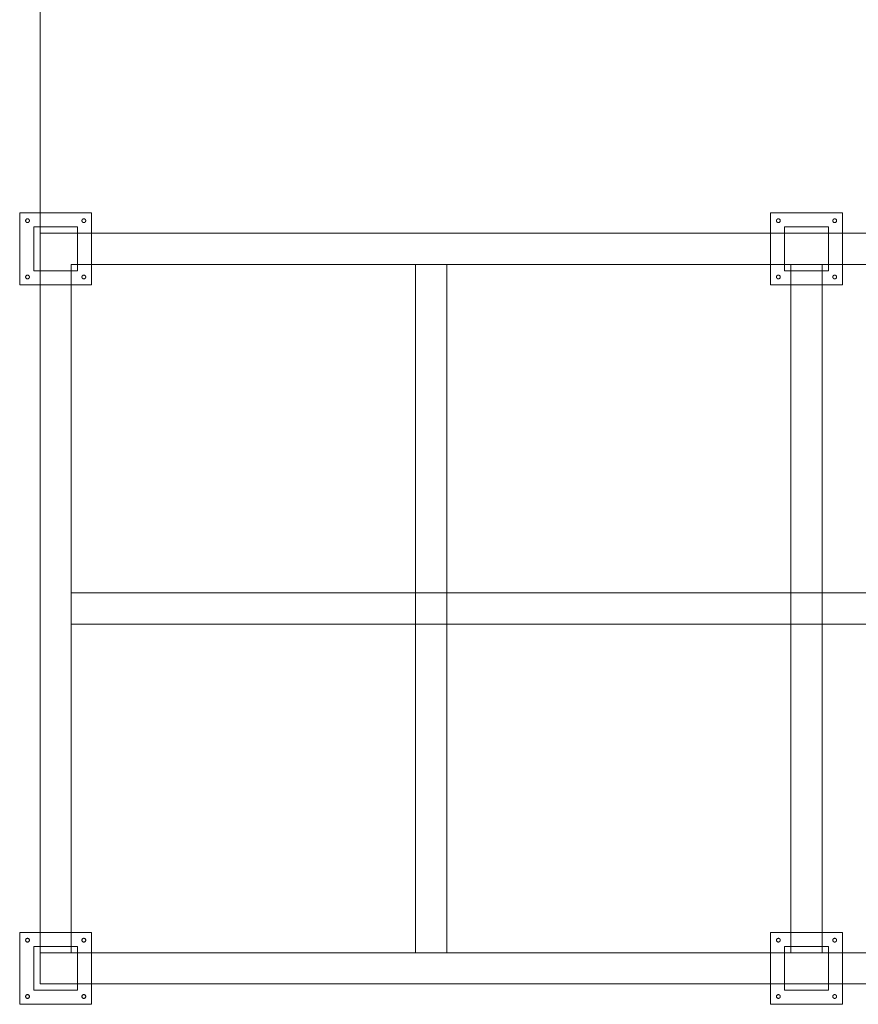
# Model space of a CAD drawing. Extents: x -620 to 300, y 62 to 1112.
# Tile 20 of 95: x -397 to -343, y 263 to 326. Entities that reach past the tile are written whole.
import ezdxf
from ezdxf.lldxf.tags import DXFTag

# ---------------------------------------------------------------- set-up
doc = ezdxf.new("R2010")
doc.units = 0
doc.layers.get('0').update_dxf_attribs({"lineweight": 13})
doc.layers.add('60- 61 allgemeine Ausstattung- 4 Terrassen', color=7, linetype='Continuous', lineweight=9)
doc.layers.add('Keine-1', color=7, linetype='Continuous', lineweight=15)
tags = doc.linetypes.add('grob-A06G9S5M8I', pattern=[14, 3, -8, 3]).pattern_tags.tags
tags[8:9] = [DXFTag(74, 4), DXFTag(75, 0), DXFTag(340, '0'), DXFTag(46, 0.0), DXFTag(50, 0.0), DXFTag(44, 0.0), DXFTag(45, 0.0)]
tags[6:7] = [DXFTag(74, 4), DXFTag(75, 0), DXFTag(340, '0'), DXFTag(46, 0.0), DXFTag(50, 0.0), DXFTag(44, 0.0), DXFTag(45, 0.0)]
tags[4:5] = [DXFTag(74, 4), DXFTag(75, 0), DXFTag(340, '0'), DXFTag(46, 0.0), DXFTag(50, 0.0), DXFTag(44, 0.0), DXFTag(45, 0.0)]

# ---------------------------------------------------------------- blocks, each defined once
blk = doc.blocks.new('Referenz-A06G9S5P8I')
at = {"layer": '60- 61 allgemeine Ausstattung- 4 Terrassen', "color": 0, "lineweight": -2}
for p, q in [((-395.61, 263.874), (-395.61, 372.534)), ((-396.01, 309.474), (-396.01, 312.274)), ((-396.01, 312.274), (-393.21, 312.274)), ((-393.21, 312.274), (-393.21, 309.474)), ((-348.01, 312.274), (-345.21, 312.274)), ((-348.01, 309.474), (-348.01, 312.274)), ((-345.21, 312.274), (-345.21, 309.474)), ((-393.21, 309.474), (-396.01, 309.474)), ((-345.21, 309.474), (-348.01, 309.474)), ((-396.01, 263.474), (-396.01, 266.274)), ((-396.01, 266.274), (-393.21, 266.274)), ((-393.21, 266.274), (-393.21, 263.474)), ((-348.01, 266.274), (-345.21, 266.274)), ((-348.01, 263.474), (-348.01, 266.274)), ((-345.21, 266.274), (-345.21, 263.474)), ((-275.61, 263.874), (-395.61, 263.874)), ((-393.21, 263.474), (-396.01, 263.474)), ((-345.21, 263.474), (-348.01, 263.474))]:
    blk.add_line(p, q, dxfattribs=at)
at = {"layer": '60- 61 allgemeine Ausstattung- 4 Terrassen', "color": 0, "linetype": 'grob-A06G9S5M8I', "lineweight": -2, "ltscale": 0.13}
for p, q in [((-395.61, 311.874), (-299.61, 311.874)), ((-395.61, 311.874), (-395.61, 263.874)), ((-393.61, 309.874), (-393.61, 265.874)), ((-299.61, 309.874), (-393.61, 309.874)), ((-371.61, 309.874), (-371.61, 265.874)), ((-369.61, 309.874), (-369.61, 265.874)), ((-347.61, 309.874), (-347.61, 265.874)), ((-345.61, 309.874), (-345.61, 265.874)), ((-393.61, 288.874), (-299.61, 288.874)), ((-299.61, 286.874), (-393.61, 286.874)), ((-395.61, 265.874), (-297.61, 265.874)), ((-297.61, 263.874), (-395.61, 263.874))]:
    blk.add_line(p, q, dxfattribs=at)
at = {"layer": 'Keine-1', "color": 0, "linetype": 'grob-A06G9S5M8I', "lineweight": -2, "ltscale": 0.13}
for p, q in [((-396.91, 308.574), (-396.91, 313.174)), ((-396.91, 313.174), (-392.31, 313.174)), ((-392.31, 313.174), (-392.31, 308.574)), ((-348.91, 308.574), (-348.91, 313.174)), ((-348.91, 313.174), (-344.31, 313.174)), ((-344.31, 313.174), (-344.31, 308.574)), ((-396.53, 312.674), (-396.529, 312.686)), ((-396.529, 312.662), (-396.53, 312.674)), ((-396.529, 312.686), (-396.527, 312.698)), ((-396.527, 312.651), (-396.529, 312.662)), ((-396.527, 312.698), (-396.524, 312.709)), ((-396.524, 312.639), (-396.527, 312.651)), ((-396.524, 312.709), (-396.52, 312.72)), ((-396.52, 312.628), (-396.524, 312.639)), ((-396.52, 312.72), (-396.515, 312.731)), ((-396.515, 312.618), (-396.52, 312.628)), ((-396.515, 312.731), (-396.509, 312.741)), ((-396.509, 312.607), (-396.515, 312.618)), ((-396.509, 312.741), (-396.502, 312.75)), ((-396.502, 312.598), (-396.509, 312.607)), ((-396.502, 312.75), (-396.494, 312.759)), ((-396.494, 312.589), (-396.502, 312.598)), ((-396.494, 312.759), (-396.486, 312.767)), ((-396.486, 312.581), (-396.494, 312.589)), ((-396.486, 312.767), (-396.476, 312.774)), ((-396.476, 312.574), (-396.486, 312.581)), ((-396.476, 312.774), (-396.466, 312.78)), ((-396.466, 312.568), (-396.476, 312.574)), ((-396.466, 312.78), (-396.455, 312.785)), ((-396.455, 312.563), (-396.466, 312.568)), ((-396.455, 312.785), (-396.444, 312.789)), ((-396.444, 312.559), (-396.455, 312.563)), ((-396.444, 312.789), (-396.433, 312.792)), ((-396.433, 312.556), (-396.444, 312.559)), ((-396.433, 312.792), (-396.421, 312.794)), ((-396.421, 312.555), (-396.433, 312.556)), ((-396.421, 312.794), (-396.41, 312.794)), ((-396.41, 312.554), (-396.421, 312.555)), ((-396.41, 312.794), (-396.398, 312.794)), ((-396.398, 312.555), (-396.41, 312.554)), ((-396.398, 312.794), (-396.386, 312.792)), ((-396.386, 312.556), (-396.398, 312.555)), ((-396.386, 312.792), (-396.375, 312.789)), ((-396.375, 312.559), (-396.386, 312.556)), ((-396.375, 312.789), (-396.364, 312.785)), ((-396.364, 312.563), (-396.375, 312.559)), ((-396.364, 312.785), (-396.353, 312.78)), ((-396.353, 312.568), (-396.364, 312.563)), ((-396.353, 312.78), (-396.343, 312.774)), ((-396.343, 312.574), (-396.353, 312.568)), ((-396.343, 312.774), (-396.333, 312.767)), ((-396.333, 312.581), (-396.343, 312.574)), ((-396.333, 312.767), (-396.325, 312.759)), ((-396.325, 312.589), (-396.333, 312.581)), ((-396.325, 312.759), (-396.317, 312.75)), ((-396.317, 312.598), (-396.325, 312.589)), ((-396.317, 312.75), (-396.31, 312.741)), ((-396.31, 312.607), (-396.317, 312.598)), ((-396.31, 312.741), (-396.304, 312.731)), ((-396.304, 312.618), (-396.31, 312.607)), ((-396.304, 312.731), (-396.299, 312.72)), ((-396.299, 312.628), (-396.304, 312.618)), ((-396.299, 312.72), (-396.295, 312.709)), ((-396.295, 312.639), (-396.299, 312.628)), ((-396.295, 312.709), (-396.292, 312.698)), ((-396.292, 312.651), (-396.295, 312.639)), ((-396.292, 312.698), (-396.29, 312.686)), ((-396.29, 312.662), (-396.292, 312.651)), ((-396.29, 312.686), (-396.29, 312.674)), ((-396.29, 312.674), (-396.29, 312.662)), ((-392.93, 312.674), (-392.929, 312.686)), ((-392.929, 312.662), (-392.93, 312.674)), ((-392.929, 312.686), (-392.927, 312.698)), ((-392.927, 312.651), (-392.929, 312.662)), ((-392.927, 312.698), (-392.924, 312.709)), ((-392.924, 312.639), (-392.927, 312.651)), ((-392.924, 312.709), (-392.92, 312.72)), ((-392.92, 312.628), (-392.924, 312.639)), ((-392.92, 312.72), (-392.915, 312.731)), ((-392.915, 312.618), (-392.92, 312.628)), ((-392.915, 312.731), (-392.909, 312.741)), ((-392.909, 312.607), (-392.915, 312.618)), ((-392.909, 312.741), (-392.902, 312.75)), ((-392.902, 312.598), (-392.909, 312.607)), ((-392.902, 312.75), (-392.894, 312.759)), ((-392.894, 312.589), (-392.902, 312.598)), ((-392.894, 312.759), (-392.886, 312.767)), ((-392.886, 312.581), (-392.894, 312.589)), ((-392.886, 312.767), (-392.876, 312.774)), ((-392.876, 312.574), (-392.886, 312.581)), ((-392.876, 312.774), (-392.866, 312.78)), ((-392.866, 312.568), (-392.876, 312.574)), ((-392.866, 312.78), (-392.855, 312.785)), ((-392.855, 312.563), (-392.866, 312.568)), ((-392.855, 312.785), (-392.844, 312.789)), ((-392.844, 312.559), (-392.855, 312.563)), ((-392.844, 312.789), (-392.833, 312.792)), ((-392.833, 312.556), (-392.844, 312.559)), ((-392.833, 312.792), (-392.821, 312.794)), ((-392.821, 312.555), (-392.833, 312.556)), ((-392.821, 312.794), (-392.81, 312.794)), ((-392.81, 312.554), (-392.821, 312.555)), ((-392.81, 312.794), (-392.798, 312.794)), ((-392.798, 312.555), (-392.81, 312.554)), ((-392.798, 312.794), (-392.786, 312.792)), ((-392.786, 312.556), (-392.798, 312.555)), ((-392.786, 312.792), (-392.775, 312.789)), ((-392.775, 312.559), (-392.786, 312.556)), ((-392.775, 312.789), (-392.764, 312.785)), ((-392.764, 312.563), (-392.775, 312.559)), ((-392.764, 312.785), (-392.753, 312.78)), ((-392.753, 312.568), (-392.764, 312.563)), ((-392.753, 312.78), (-392.743, 312.774)), ((-392.743, 312.574), (-392.753, 312.568)), ((-392.743, 312.774), (-392.733, 312.767)), ((-392.733, 312.581), (-392.743, 312.574)), ((-392.733, 312.767), (-392.725, 312.759)), ((-392.725, 312.589), (-392.733, 312.581)), ((-392.725, 312.759), (-392.717, 312.75)), ((-392.717, 312.598), (-392.725, 312.589)), ((-392.717, 312.75), (-392.71, 312.741)), ((-392.71, 312.607), (-392.717, 312.598)), ((-392.71, 312.741), (-392.704, 312.731)), ((-392.704, 312.618), (-392.71, 312.607)), ((-392.704, 312.731), (-392.699, 312.72)), ((-392.699, 312.628), (-392.704, 312.618)), ((-392.699, 312.72), (-392.695, 312.709)), ((-392.695, 312.639), (-392.699, 312.628)), ((-392.695, 312.709), (-392.692, 312.698)), ((-392.692, 312.651), (-392.695, 312.639)), ((-392.692, 312.698), (-392.69, 312.686)), ((-392.69, 312.662), (-392.692, 312.651)), ((-392.69, 312.686), (-392.69, 312.674)), ((-392.69, 312.674), (-392.69, 312.662)), ((-348.53, 312.674), (-348.529, 312.686)), ((-348.529, 312.662), (-348.53, 312.674)), ((-348.529, 312.686), (-348.527, 312.698)), ((-348.527, 312.651), (-348.529, 312.662)), ((-348.527, 312.698), (-348.524, 312.709)), ((-348.524, 312.639), (-348.527, 312.651)), ((-348.524, 312.709), (-348.52, 312.72)), ((-348.52, 312.628), (-348.524, 312.639)), ((-348.52, 312.72), (-348.515, 312.731)), ((-348.515, 312.618), (-348.52, 312.628)), ((-348.515, 312.731), (-348.509, 312.741)), ((-348.509, 312.607), (-348.515, 312.618)), ((-348.509, 312.741), (-348.502, 312.75)), ((-348.502, 312.598), (-348.509, 312.607)), ((-348.502, 312.75), (-348.494, 312.759)), ((-348.494, 312.589), (-348.502, 312.598)), ((-348.494, 312.759), (-348.486, 312.767)), ((-348.486, 312.581), (-348.494, 312.589)), ((-348.486, 312.767), (-348.476, 312.774)), ((-348.476, 312.574), (-348.486, 312.581)), ((-348.476, 312.774), (-348.466, 312.78)), ((-348.466, 312.568), (-348.476, 312.574)), ((-348.466, 312.78), (-348.455, 312.785)), ((-348.455, 312.563), (-348.466, 312.568)), ((-348.455, 312.785), (-348.444, 312.789)), ((-348.444, 312.559), (-348.455, 312.563)), ((-348.444, 312.789), (-348.433, 312.792)), ((-348.433, 312.556), (-348.444, 312.559)), ((-348.433, 312.792), (-348.421, 312.794)), ((-348.421, 312.555), (-348.433, 312.556)), ((-348.421, 312.794), (-348.41, 312.794)), ((-348.41, 312.554), (-348.421, 312.555)), ((-348.41, 312.794), (-348.398, 312.794)), ((-348.398, 312.555), (-348.41, 312.554)), ((-348.398, 312.794), (-348.386, 312.792)), ((-348.386, 312.556), (-348.398, 312.555)), ((-348.386, 312.792), (-348.375, 312.789)), ((-348.375, 312.559), (-348.386, 312.556)), ((-348.375, 312.789), (-348.364, 312.785)), ((-348.364, 312.563), (-348.375, 312.559)), ((-348.364, 312.785), (-348.353, 312.78)), ((-348.353, 312.568), (-348.364, 312.563)), ((-348.353, 312.78), (-348.343, 312.774)), ((-348.343, 312.574), (-348.353, 312.568)), ((-348.343, 312.774), (-348.333, 312.767)), ((-348.333, 312.581), (-348.343, 312.574)), ((-348.333, 312.767), (-348.325, 312.759)), ((-348.325, 312.589), (-348.333, 312.581)), ((-348.325, 312.759), (-348.317, 312.75)), ((-348.317, 312.598), (-348.325, 312.589)), ((-348.317, 312.75), (-348.31, 312.741)), ((-348.31, 312.607), (-348.317, 312.598)), ((-348.31, 312.741), (-348.304, 312.731)), ((-348.304, 312.618), (-348.31, 312.607)), ((-348.304, 312.731), (-348.299, 312.72)), ((-348.299, 312.628), (-348.304, 312.618)), ((-348.299, 312.72), (-348.295, 312.709)), ((-348.295, 312.639), (-348.299, 312.628)), ((-348.295, 312.709), (-348.292, 312.698)), ((-348.292, 312.651), (-348.295, 312.639)), ((-348.292, 312.698), (-348.29, 312.686)), ((-348.29, 312.662), (-348.292, 312.651)), ((-348.29, 312.686), (-348.29, 312.674)), ((-348.29, 312.674), (-348.29, 312.662)), ((-344.93, 312.674), (-344.929, 312.686)), ((-344.929, 312.662), (-344.93, 312.674)), ((-344.929, 312.686), (-344.927, 312.698)), ((-344.927, 312.651), (-344.929, 312.662)), ((-344.927, 312.698), (-344.924, 312.709)), ((-344.924, 312.639), (-344.927, 312.651)), ((-344.924, 312.709), (-344.92, 312.72)), ((-344.92, 312.628), (-344.924, 312.639)), ((-344.92, 312.72), (-344.915, 312.731)), ((-344.915, 312.618), (-344.92, 312.628)), ((-344.915, 312.731), (-344.909, 312.741)), ((-344.909, 312.607), (-344.915, 312.618)), ((-344.909, 312.741), (-344.902, 312.75)), ((-344.902, 312.598), (-344.909, 312.607)), ((-344.902, 312.75), (-344.894, 312.759)), ((-344.894, 312.589), (-344.902, 312.598)), ((-344.894, 312.759), (-344.886, 312.767)), ((-344.886, 312.581), (-344.894, 312.589)), ((-344.886, 312.767), (-344.876, 312.774)), ((-344.876, 312.574), (-344.886, 312.581)), ((-344.876, 312.774), (-344.866, 312.78)), ((-344.866, 312.568), (-344.876, 312.574)), ((-344.866, 312.78), (-344.855, 312.785)), ((-344.855, 312.563), (-344.866, 312.568)), ((-344.855, 312.785), (-344.844, 312.789)), ((-344.844, 312.559), (-344.855, 312.563)), ((-344.844, 312.789), (-344.833, 312.792)), ((-344.833, 312.556), (-344.844, 312.559)), ((-344.833, 312.792), (-344.821, 312.794)), ((-344.821, 312.555), (-344.833, 312.556)), ((-344.821, 312.794), (-344.81, 312.794)), ((-344.81, 312.554), (-344.821, 312.555)), ((-344.81, 312.794), (-344.798, 312.794)), ((-344.798, 312.555), (-344.81, 312.554)), ((-344.798, 312.794), (-344.786, 312.792)), ((-344.786, 312.556), (-344.798, 312.555)), ((-344.786, 312.792), (-344.775, 312.789)), ((-344.775, 312.559), (-344.786, 312.556)), ((-344.775, 312.789), (-344.764, 312.785)), ((-344.764, 312.563), (-344.775, 312.559)), ((-344.764, 312.785), (-344.753, 312.78)), ((-344.753, 312.568), (-344.764, 312.563)), ((-344.753, 312.78), (-344.743, 312.774)), ((-344.743, 312.574), (-344.753, 312.568)), ((-344.743, 312.774), (-344.733, 312.767)), ((-344.733, 312.581), (-344.743, 312.574)), ((-344.733, 312.767), (-344.725, 312.759)), ((-344.725, 312.589), (-344.733, 312.581)), ((-344.725, 312.759), (-344.717, 312.75)), ((-344.717, 312.598), (-344.725, 312.589)), ((-344.717, 312.75), (-344.71, 312.741)), ((-344.71, 312.607), (-344.717, 312.598)), ((-344.71, 312.741), (-344.704, 312.731)), ((-344.704, 312.618), (-344.71, 312.607)), ((-344.704, 312.731), (-344.699, 312.72)), ((-344.699, 312.628), (-344.704, 312.618)), ((-344.699, 312.72), (-344.695, 312.709)), ((-344.695, 312.639), (-344.699, 312.628)), ((-344.695, 312.709), (-344.692, 312.698)), ((-344.692, 312.651), (-344.695, 312.639)), ((-344.692, 312.698), (-344.69, 312.686)), ((-344.69, 312.662), (-344.692, 312.651)), ((-344.69, 312.686), (-344.69, 312.674)), ((-344.69, 312.674), (-344.69, 312.662)), ((-396.53, 309.074), (-396.529, 309.086)), ((-396.529, 309.086), (-396.527, 309.098)), ((-396.527, 309.098), (-396.524, 309.109)), ((-396.524, 309.109), (-396.52, 309.12)), ((-396.52, 309.12), (-396.515, 309.131)), ((-396.515, 309.131), (-396.509, 309.141)), ((-396.509, 309.141), (-396.502, 309.15)), ((-396.502, 309.15), (-396.494, 309.159)), ((-396.494, 309.159), (-396.486, 309.167)), ((-396.486, 309.167), (-396.476, 309.174)), ((-396.476, 309.174), (-396.466, 309.18)), ((-396.466, 309.18), (-396.455, 309.185)), ((-396.455, 309.185), (-396.444, 309.189)), ((-396.444, 309.189), (-396.433, 309.192)), ((-396.433, 309.192), (-396.421, 309.194)), ((-396.421, 309.194), (-396.41, 309.194)), ((-396.41, 309.194), (-396.398, 309.194)), ((-396.398, 309.194), (-396.386, 309.192)), ((-396.386, 309.192), (-396.375, 309.189)), ((-396.375, 309.189), (-396.364, 309.185)), ((-396.364, 309.185), (-396.353, 309.18)), ((-396.353, 309.18), (-396.343, 309.174)), ((-396.343, 309.174), (-396.333, 309.167)), ((-396.333, 309.167), (-396.325, 309.159)), ((-396.325, 309.159), (-396.317, 309.15)), ((-396.317, 309.15), (-396.31, 309.141)), ((-396.31, 309.141), (-396.304, 309.131)), ((-396.304, 309.131), (-396.299, 309.12)), ((-396.299, 309.12), (-396.295, 309.109)), ((-396.295, 309.109), (-396.292, 309.098)), ((-396.292, 309.098), (-396.29, 309.086)), ((-396.29, 309.086), (-396.29, 309.074)), ((-392.93, 309.074), (-392.929, 309.086)), ((-392.929, 309.086), (-392.927, 309.098)), ((-392.927, 309.098), (-392.924, 309.109)), ((-392.924, 309.109), (-392.92, 309.12)), ((-392.92, 309.12), (-392.915, 309.131)), ((-392.915, 309.131), (-392.909, 309.141)), ((-392.909, 309.141), (-392.902, 309.15)), ((-392.902, 309.15), (-392.894, 309.159)), ((-392.894, 309.159), (-392.886, 309.167)), ((-392.886, 309.167), (-392.876, 309.174)), ((-392.876, 309.174), (-392.866, 309.18)), ((-392.866, 309.18), (-392.855, 309.185)), ((-392.855, 309.185), (-392.844, 309.189)), ((-392.844, 309.189), (-392.833, 309.192)), ((-392.833, 309.192), (-392.821, 309.194)), ((-392.821, 309.194), (-392.81, 309.194)), ((-392.81, 309.194), (-392.798, 309.194)), ((-392.798, 309.194), (-392.786, 309.192)), ((-392.786, 309.192), (-392.775, 309.189)), ((-392.775, 309.189), (-392.764, 309.185)), ((-392.764, 309.185), (-392.753, 309.18)), ((-392.753, 309.18), (-392.743, 309.174)), ((-392.743, 309.174), (-392.733, 309.167)), ((-392.733, 309.167), (-392.725, 309.159)), ((-392.725, 309.159), (-392.717, 309.15)), ((-392.717, 309.15), (-392.71, 309.141)), ((-392.71, 309.141), (-392.704, 309.131)), ((-392.704, 309.131), (-392.699, 309.12)), ((-392.699, 309.12), (-392.695, 309.109)), ((-392.695, 309.109), (-392.692, 309.098)), ((-392.692, 309.098), (-392.69, 309.086)), ((-392.69, 309.086), (-392.69, 309.074)), ((-348.53, 309.074), (-348.529, 309.086)), ((-348.529, 309.086), (-348.527, 309.098)), ((-348.527, 309.098), (-348.524, 309.109)), ((-348.524, 309.109), (-348.52, 309.12)), ((-348.52, 309.12), (-348.515, 309.131)), ((-348.515, 309.131), (-348.509, 309.141)), ((-348.509, 309.141), (-348.502, 309.15)), ((-348.502, 309.15), (-348.494, 309.159)), ((-348.494, 309.159), (-348.486, 309.167)), ((-348.486, 309.167), (-348.476, 309.174)), ((-348.476, 309.174), (-348.466, 309.18)), ((-348.466, 309.18), (-348.455, 309.185)), ((-348.455, 309.185), (-348.444, 309.189)), ((-348.444, 309.189), (-348.433, 309.192)), ((-348.433, 309.192), (-348.421, 309.194)), ((-348.421, 309.194), (-348.41, 309.194)), ((-348.41, 309.194), (-348.398, 309.194)), ((-348.398, 309.194), (-348.386, 309.192)), ((-348.386, 309.192), (-348.375, 309.189)), ((-348.375, 309.189), (-348.364, 309.185)), ((-348.364, 309.185), (-348.353, 309.18)), ((-348.353, 309.18), (-348.343, 309.174)), ((-348.343, 309.174), (-348.333, 309.167)), ((-348.333, 309.167), (-348.325, 309.159)), ((-348.325, 309.159), (-348.317, 309.15)), ((-348.317, 309.15), (-348.31, 309.141)), ((-348.31, 309.141), (-348.304, 309.131)), ((-348.304, 309.131), (-348.299, 309.12)), ((-348.299, 309.12), (-348.295, 309.109)), ((-348.295, 309.109), (-348.292, 309.098)), ((-348.292, 309.098), (-348.29, 309.086)), ((-348.29, 309.086), (-348.29, 309.074)), ((-344.93, 309.074), (-344.929, 309.086)), ((-344.929, 309.086), (-344.927, 309.098)), ((-344.927, 309.098), (-344.924, 309.109)), ((-344.924, 309.109), (-344.92, 309.12)), ((-344.92, 309.12), (-344.915, 309.131)), ((-344.915, 309.131), (-344.909, 309.141)), ((-344.909, 309.141), (-344.902, 309.15)), ((-344.902, 309.15), (-344.894, 309.159)), ((-344.894, 309.159), (-344.886, 309.167)), ((-344.886, 309.167), (-344.876, 309.174)), ((-344.876, 309.174), (-344.866, 309.18)), ((-344.866, 309.18), (-344.855, 309.185)), ((-344.855, 309.185), (-344.844, 309.189)), ((-344.844, 309.189), (-344.833, 309.192)), ((-344.833, 309.192), (-344.821, 309.194)), ((-344.821, 309.194), (-344.81, 309.194)), ((-344.81, 309.194), (-344.798, 309.194)), ((-344.798, 309.194), (-344.786, 309.192)), ((-344.786, 309.192), (-344.775, 309.189)), ((-344.775, 309.189), (-344.764, 309.185)), ((-344.764, 309.185), (-344.753, 309.18)), ((-344.753, 309.18), (-344.743, 309.174)), ((-344.743, 309.174), (-344.733, 309.167)), ((-344.733, 309.167), (-344.725, 309.159)), ((-344.725, 309.159), (-344.717, 309.15)), ((-344.717, 309.15), (-344.71, 309.141)), ((-344.71, 309.141), (-344.704, 309.131)), ((-344.704, 309.131), (-344.699, 309.12)), ((-344.699, 309.12), (-344.695, 309.109)), ((-344.695, 309.109), (-344.692, 309.098)), ((-344.692, 309.098), (-344.69, 309.086)), ((-344.69, 309.086), (-344.69, 309.074)), ((-392.31, 308.574), (-396.91, 308.574)), ((-396.529, 309.062), (-396.53, 309.074)), ((-396.527, 309.051), (-396.529, 309.062)), ((-396.524, 309.039), (-396.527, 309.051)), ((-396.52, 309.028), (-396.524, 309.039)), ((-396.515, 309.018), (-396.52, 309.028)), ((-396.509, 309.007), (-396.515, 309.018)), ((-396.502, 308.998), (-396.509, 309.007)), ((-396.494, 308.989), (-396.502, 308.998)), ((-396.486, 308.981), (-396.494, 308.989)), ((-396.476, 308.974), (-396.486, 308.981)), ((-396.466, 308.968), (-396.476, 308.974)), ((-396.455, 308.963), (-396.466, 308.968)), ((-396.444, 308.959), (-396.455, 308.963)), ((-396.433, 308.956), (-396.444, 308.959)), ((-396.421, 308.955), (-396.433, 308.956)), ((-396.41, 308.954), (-396.421, 308.955)), ((-396.398, 308.955), (-396.41, 308.954)), ((-396.386, 308.956), (-396.398, 308.955)), ((-396.375, 308.959), (-396.386, 308.956)), ((-396.364, 308.963), (-396.375, 308.959)), ((-396.353, 308.968), (-396.364, 308.963)), ((-396.343, 308.974), (-396.353, 308.968)), ((-396.333, 308.981), (-396.343, 308.974)), ((-396.325, 308.989), (-396.333, 308.981)), ((-396.317, 308.998), (-396.325, 308.989)), ((-396.31, 309.007), (-396.317, 308.998)), ((-396.304, 309.018), (-396.31, 309.007)), ((-396.299, 309.028), (-396.304, 309.018)), ((-396.295, 309.039), (-396.299, 309.028)), ((-396.292, 309.051), (-396.295, 309.039)), ((-396.29, 309.062), (-396.292, 309.051)), ((-396.29, 309.074), (-396.29, 309.062)), ((-392.929, 309.062), (-392.93, 309.074)), ((-392.927, 309.051), (-392.929, 309.062)), ((-392.924, 309.039), (-392.927, 309.051)), ((-392.92, 309.028), (-392.924, 309.039)), ((-392.915, 309.018), (-392.92, 309.028)), ((-392.909, 309.007), (-392.915, 309.018)), ((-392.902, 308.998), (-392.909, 309.007)), ((-392.894, 308.989), (-392.902, 308.998)), ((-392.886, 308.981), (-392.894, 308.989)), ((-392.876, 308.974), (-392.886, 308.981)), ((-392.866, 308.968), (-392.876, 308.974)), ((-392.855, 308.963), (-392.866, 308.968)), ((-392.844, 308.959), (-392.855, 308.963)), ((-392.833, 308.956), (-392.844, 308.959)), ((-392.821, 308.955), (-392.833, 308.956)), ((-392.81, 308.954), (-392.821, 308.955)), ((-392.798, 308.955), (-392.81, 308.954)), ((-392.786, 308.956), (-392.798, 308.955)), ((-392.775, 308.959), (-392.786, 308.956)), ((-392.764, 308.963), (-392.775, 308.959)), ((-392.753, 308.968), (-392.764, 308.963)), ((-392.743, 308.974), (-392.753, 308.968)), ((-392.733, 308.981), (-392.743, 308.974)), ((-392.725, 308.989), (-392.733, 308.981)), ((-392.717, 308.998), (-392.725, 308.989)), ((-392.71, 309.007), (-392.717, 308.998)), ((-392.704, 309.018), (-392.71, 309.007)), ((-392.699, 309.028), (-392.704, 309.018)), ((-392.695, 309.039), (-392.699, 309.028)), ((-392.692, 309.051), (-392.695, 309.039)), ((-392.69, 309.062), (-392.692, 309.051)), ((-392.69, 309.074), (-392.69, 309.062)), ((-344.31, 308.574), (-348.91, 308.574)), ((-348.529, 309.062), (-348.53, 309.074)), ((-348.527, 309.051), (-348.529, 309.062)), ((-348.524, 309.039), (-348.527, 309.051)), ((-348.52, 309.028), (-348.524, 309.039)), ((-348.515, 309.018), (-348.52, 309.028)), ((-348.509, 309.007), (-348.515, 309.018)), ((-348.502, 308.998), (-348.509, 309.007)), ((-348.494, 308.989), (-348.502, 308.998)), ((-348.486, 308.981), (-348.494, 308.989)), ((-348.476, 308.974), (-348.486, 308.981)), ((-348.466, 308.968), (-348.476, 308.974)), ((-348.455, 308.963), (-348.466, 308.968)), ((-348.444, 308.959), (-348.455, 308.963)), ((-348.433, 308.956), (-348.444, 308.959)), ((-348.421, 308.955), (-348.433, 308.956)), ((-348.41, 308.954), (-348.421, 308.955)), ((-348.398, 308.955), (-348.41, 308.954)), ((-348.386, 308.956), (-348.398, 308.955)), ((-348.375, 308.959), (-348.386, 308.956)), ((-348.364, 308.963), (-348.375, 308.959)), ((-348.353, 308.968), (-348.364, 308.963)), ((-348.343, 308.974), (-348.353, 308.968)), ((-348.333, 308.981), (-348.343, 308.974)), ((-348.325, 308.989), (-348.333, 308.981)), ((-348.317, 308.998), (-348.325, 308.989)), ((-348.31, 309.007), (-348.317, 308.998)), ((-348.304, 309.018), (-348.31, 309.007)), ((-348.299, 309.028), (-348.304, 309.018)), ((-348.295, 309.039), (-348.299, 309.028)), ((-348.292, 309.051), (-348.295, 309.039)), ((-348.29, 309.062), (-348.292, 309.051)), ((-348.29, 309.074), (-348.29, 309.062)), ((-344.929, 309.062), (-344.93, 309.074)), ((-344.927, 309.051), (-344.929, 309.062)), ((-344.924, 309.039), (-344.927, 309.051)), ((-344.92, 309.028), (-344.924, 309.039)), ((-344.915, 309.018), (-344.92, 309.028)), ((-344.909, 309.007), (-344.915, 309.018)), ((-344.902, 308.998), (-344.909, 309.007)), ((-344.894, 308.989), (-344.902, 308.998)), ((-344.886, 308.981), (-344.894, 308.989)), ((-344.876, 308.974), (-344.886, 308.981)), ((-344.866, 308.968), (-344.876, 308.974)), ((-344.855, 308.963), (-344.866, 308.968)), ((-344.844, 308.959), (-344.855, 308.963)), ((-344.833, 308.956), (-344.844, 308.959)), ((-344.821, 308.955), (-344.833, 308.956)), ((-344.81, 308.954), (-344.821, 308.955)), ((-344.798, 308.955), (-344.81, 308.954)), ((-344.786, 308.956), (-344.798, 308.955)), ((-344.775, 308.959), (-344.786, 308.956)), ((-344.764, 308.963), (-344.775, 308.959)), ((-344.753, 308.968), (-344.764, 308.963)), ((-344.743, 308.974), (-344.753, 308.968)), ((-344.733, 308.981), (-344.743, 308.974)), ((-344.725, 308.989), (-344.733, 308.981)), ((-344.717, 308.998), (-344.725, 308.989)), ((-344.71, 309.007), (-344.717, 308.998)), ((-344.704, 309.018), (-344.71, 309.007)), ((-344.699, 309.028), (-344.704, 309.018)), ((-344.695, 309.039), (-344.699, 309.028)), ((-344.692, 309.051), (-344.695, 309.039)), ((-344.69, 309.062), (-344.692, 309.051)), ((-344.69, 309.074), (-344.69, 309.062)), ((-396.91, 267.174), (-392.31, 267.174)), ((-396.91, 262.574), (-396.91, 267.174)), ((-392.31, 267.174), (-392.31, 262.574)), ((-348.91, 267.174), (-344.31, 267.174)), ((-348.91, 262.574), (-348.91, 267.174)), ((-344.31, 267.174), (-344.31, 262.574)), ((-396.53, 266.674), (-396.529, 266.686)), ((-396.529, 266.662), (-396.53, 266.674)), ((-396.529, 266.686), (-396.527, 266.698)), ((-396.527, 266.651), (-396.529, 266.662)), ((-396.527, 266.698), (-396.524, 266.709)), ((-396.524, 266.639), (-396.527, 266.651)), ((-396.524, 266.709), (-396.52, 266.72)), ((-396.52, 266.628), (-396.524, 266.639)), ((-396.52, 266.72), (-396.515, 266.731)), ((-396.515, 266.618), (-396.52, 266.628)), ((-396.515, 266.731), (-396.509, 266.741)), ((-396.509, 266.607), (-396.515, 266.618)), ((-396.509, 266.741), (-396.502, 266.75)), ((-396.502, 266.598), (-396.509, 266.607)), ((-396.502, 266.75), (-396.494, 266.759)), ((-396.494, 266.589), (-396.502, 266.598)), ((-396.494, 266.759), (-396.486, 266.767)), ((-396.486, 266.581), (-396.494, 266.589)), ((-396.486, 266.767), (-396.476, 266.774)), ((-396.476, 266.574), (-396.486, 266.581)), ((-396.476, 266.774), (-396.466, 266.78)), ((-396.466, 266.568), (-396.476, 266.574)), ((-396.466, 266.78), (-396.455, 266.785)), ((-396.455, 266.563), (-396.466, 266.568)), ((-396.455, 266.785), (-396.444, 266.789)), ((-396.444, 266.559), (-396.455, 266.563)), ((-396.444, 266.789), (-396.433, 266.792)), ((-396.433, 266.556), (-396.444, 266.559)), ((-396.433, 266.792), (-396.421, 266.794)), ((-396.421, 266.555), (-396.433, 266.556)), ((-396.421, 266.794), (-396.41, 266.794)), ((-396.41, 266.554), (-396.421, 266.555)), ((-396.41, 266.794), (-396.398, 266.794)), ((-396.398, 266.555), (-396.41, 266.554)), ((-396.398, 266.794), (-396.386, 266.792)), ((-396.386, 266.556), (-396.398, 266.555)), ((-396.386, 266.792), (-396.375, 266.789)), ((-396.375, 266.559), (-396.386, 266.556)), ((-396.375, 266.789), (-396.364, 266.785)), ((-396.364, 266.563), (-396.375, 266.559)), ((-396.364, 266.785), (-396.353, 266.78)), ((-396.353, 266.568), (-396.364, 266.563)), ((-396.353, 266.78), (-396.343, 266.774)), ((-396.343, 266.574), (-396.353, 266.568)), ((-396.343, 266.774), (-396.333, 266.767)), ((-396.333, 266.581), (-396.343, 266.574)), ((-396.333, 266.767), (-396.325, 266.759)), ((-396.325, 266.589), (-396.333, 266.581)), ((-396.325, 266.759), (-396.317, 266.75)), ((-396.317, 266.598), (-396.325, 266.589)), ((-396.317, 266.75), (-396.31, 266.741)), ((-396.31, 266.607), (-396.317, 266.598)), ((-396.31, 266.741), (-396.304, 266.731)), ((-396.304, 266.618), (-396.31, 266.607)), ((-396.304, 266.731), (-396.299, 266.72)), ((-396.299, 266.628), (-396.304, 266.618)), ((-396.299, 266.72), (-396.295, 266.709)), ((-396.295, 266.639), (-396.299, 266.628)), ((-396.295, 266.709), (-396.292, 266.698)), ((-396.292, 266.651), (-396.295, 266.639)), ((-396.292, 266.698), (-396.29, 266.686)), ((-396.29, 266.662), (-396.292, 266.651)), ((-396.29, 266.686), (-396.29, 266.674)), ((-396.29, 266.674), (-396.29, 266.662)), ((-392.93, 266.674), (-392.929, 266.686)), ((-392.929, 266.662), (-392.93, 266.674)), ((-392.929, 266.686), (-392.927, 266.698)), ((-392.927, 266.651), (-392.929, 266.662)), ((-392.927, 266.698), (-392.924, 266.709)), ((-392.924, 266.639), (-392.927, 266.651)), ((-392.924, 266.709), (-392.92, 266.72)), ((-392.92, 266.628), (-392.924, 266.639)), ((-392.92, 266.72), (-392.915, 266.731)), ((-392.915, 266.618), (-392.92, 266.628)), ((-392.915, 266.731), (-392.909, 266.741)), ((-392.909, 266.607), (-392.915, 266.618)), ((-392.909, 266.741), (-392.902, 266.75)), ((-392.902, 266.598), (-392.909, 266.607)), ((-392.902, 266.75), (-392.894, 266.759)), ((-392.894, 266.589), (-392.902, 266.598)), ((-392.894, 266.759), (-392.886, 266.767)), ((-392.886, 266.581), (-392.894, 266.589)), ((-392.886, 266.767), (-392.876, 266.774)), ((-392.876, 266.574), (-392.886, 266.581)), ((-392.876, 266.774), (-392.866, 266.78)), ((-392.866, 266.568), (-392.876, 266.574)), ((-392.866, 266.78), (-392.855, 266.785)), ((-392.855, 266.563), (-392.866, 266.568)), ((-392.855, 266.785), (-392.844, 266.789)), ((-392.844, 266.559), (-392.855, 266.563)), ((-392.844, 266.789), (-392.833, 266.792)), ((-392.833, 266.556), (-392.844, 266.559)), ((-392.833, 266.792), (-392.821, 266.794)), ((-392.821, 266.555), (-392.833, 266.556)), ((-392.821, 266.794), (-392.81, 266.794)), ((-392.81, 266.554), (-392.821, 266.555)), ((-392.81, 266.794), (-392.798, 266.794)), ((-392.798, 266.555), (-392.81, 266.554)), ((-392.798, 266.794), (-392.786, 266.792)), ((-392.786, 266.556), (-392.798, 266.555)), ((-392.786, 266.792), (-392.775, 266.789)), ((-392.775, 266.559), (-392.786, 266.556)), ((-392.775, 266.789), (-392.764, 266.785)), ((-392.764, 266.563), (-392.775, 266.559)), ((-392.764, 266.785), (-392.753, 266.78)), ((-392.753, 266.568), (-392.764, 266.563)), ((-392.753, 266.78), (-392.743, 266.774)), ((-392.743, 266.574), (-392.753, 266.568)), ((-392.743, 266.774), (-392.733, 266.767)), ((-392.733, 266.581), (-392.743, 266.574)), ((-392.733, 266.767), (-392.725, 266.759)), ((-392.725, 266.589), (-392.733, 266.581)), ((-392.725, 266.759), (-392.717, 266.75)), ((-392.717, 266.598), (-392.725, 266.589)), ((-392.717, 266.75), (-392.71, 266.741)), ((-392.71, 266.607), (-392.717, 266.598)), ((-392.71, 266.741), (-392.704, 266.731)), ((-392.704, 266.618), (-392.71, 266.607)), ((-392.704, 266.731), (-392.699, 266.72)), ((-392.699, 266.628), (-392.704, 266.618)), ((-392.699, 266.72), (-392.695, 266.709)), ((-392.695, 266.639), (-392.699, 266.628)), ((-392.695, 266.709), (-392.692, 266.698)), ((-392.692, 266.651), (-392.695, 266.639)), ((-392.692, 266.698), (-392.69, 266.686)), ((-392.69, 266.662), (-392.692, 266.651)), ((-392.69, 266.686), (-392.69, 266.674)), ((-392.69, 266.674), (-392.69, 266.662)), ((-348.53, 266.674), (-348.529, 266.686)), ((-348.529, 266.662), (-348.53, 266.674)), ((-348.529, 266.686), (-348.527, 266.698)), ((-348.527, 266.651), (-348.529, 266.662)), ((-348.527, 266.698), (-348.524, 266.709)), ((-348.524, 266.639), (-348.527, 266.651)), ((-348.524, 266.709), (-348.52, 266.72)), ((-348.52, 266.628), (-348.524, 266.639)), ((-348.52, 266.72), (-348.515, 266.731)), ((-348.515, 266.618), (-348.52, 266.628)), ((-348.515, 266.731), (-348.509, 266.741)), ((-348.509, 266.607), (-348.515, 266.618)), ((-348.509, 266.741), (-348.502, 266.75)), ((-348.502, 266.598), (-348.509, 266.607)), ((-348.502, 266.75), (-348.494, 266.759)), ((-348.494, 266.589), (-348.502, 266.598)), ((-348.494, 266.759), (-348.486, 266.767)), ((-348.486, 266.581), (-348.494, 266.589)), ((-348.486, 266.767), (-348.476, 266.774)), ((-348.476, 266.574), (-348.486, 266.581)), ((-348.476, 266.774), (-348.466, 266.78)), ((-348.466, 266.568), (-348.476, 266.574)), ((-348.466, 266.78), (-348.455, 266.785)), ((-348.455, 266.563), (-348.466, 266.568)), ((-348.455, 266.785), (-348.444, 266.789)), ((-348.444, 266.559), (-348.455, 266.563)), ((-348.444, 266.789), (-348.433, 266.792)), ((-348.433, 266.556), (-348.444, 266.559)), ((-348.433, 266.792), (-348.421, 266.794)), ((-348.421, 266.555), (-348.433, 266.556)), ((-348.421, 266.794), (-348.41, 266.794)), ((-348.41, 266.554), (-348.421, 266.555)), ((-348.41, 266.794), (-348.398, 266.794)), ((-348.398, 266.555), (-348.41, 266.554)), ((-348.398, 266.794), (-348.386, 266.792)), ((-348.386, 266.556), (-348.398, 266.555)), ((-348.386, 266.792), (-348.375, 266.789)), ((-348.375, 266.559), (-348.386, 266.556)), ((-348.375, 266.789), (-348.364, 266.785)), ((-348.364, 266.563), (-348.375, 266.559)), ((-348.364, 266.785), (-348.353, 266.78)), ((-348.353, 266.568), (-348.364, 266.563)), ((-348.353, 266.78), (-348.343, 266.774)), ((-348.343, 266.574), (-348.353, 266.568)), ((-348.343, 266.774), (-348.333, 266.767)), ((-348.333, 266.581), (-348.343, 266.574)), ((-348.333, 266.767), (-348.325, 266.759)), ((-348.325, 266.589), (-348.333, 266.581)), ((-348.325, 266.759), (-348.317, 266.75)), ((-348.317, 266.598), (-348.325, 266.589)), ((-348.317, 266.75), (-348.31, 266.741)), ((-348.31, 266.607), (-348.317, 266.598)), ((-348.31, 266.741), (-348.304, 266.731)), ((-348.304, 266.618), (-348.31, 266.607)), ((-348.304, 266.731), (-348.299, 266.72)), ((-348.299, 266.628), (-348.304, 266.618)), ((-348.299, 266.72), (-348.295, 266.709)), ((-348.295, 266.639), (-348.299, 266.628)), ((-348.295, 266.709), (-348.292, 266.698)), ((-348.292, 266.651), (-348.295, 266.639)), ((-348.292, 266.698), (-348.29, 266.686)), ((-348.29, 266.662), (-348.292, 266.651)), ((-348.29, 266.686), (-348.29, 266.674)), ((-348.29, 266.674), (-348.29, 266.662)), ((-344.93, 266.674), (-344.929, 266.686)), ((-344.929, 266.662), (-344.93, 266.674)), ((-344.929, 266.686), (-344.927, 266.698)), ((-344.927, 266.651), (-344.929, 266.662)), ((-344.927, 266.698), (-344.924, 266.709)), ((-344.924, 266.639), (-344.927, 266.651)), ((-344.924, 266.709), (-344.92, 266.72)), ((-344.92, 266.628), (-344.924, 266.639)), ((-344.92, 266.72), (-344.915, 266.731)), ((-344.915, 266.618), (-344.92, 266.628)), ((-344.915, 266.731), (-344.909, 266.741)), ((-344.909, 266.607), (-344.915, 266.618)), ((-344.909, 266.741), (-344.902, 266.75)), ((-344.902, 266.598), (-344.909, 266.607)), ((-344.902, 266.75), (-344.894, 266.759)), ((-344.894, 266.589), (-344.902, 266.598)), ((-344.894, 266.759), (-344.886, 266.767)), ((-344.886, 266.581), (-344.894, 266.589)), ((-344.886, 266.767), (-344.876, 266.774)), ((-344.876, 266.574), (-344.886, 266.581)), ((-344.876, 266.774), (-344.866, 266.78)), ((-344.866, 266.568), (-344.876, 266.574)), ((-344.866, 266.78), (-344.855, 266.785)), ((-344.855, 266.563), (-344.866, 266.568)), ((-344.855, 266.785), (-344.844, 266.789)), ((-344.844, 266.559), (-344.855, 266.563)), ((-344.844, 266.789), (-344.833, 266.792)), ((-344.833, 266.556), (-344.844, 266.559)), ((-344.833, 266.792), (-344.821, 266.794)), ((-344.821, 266.555), (-344.833, 266.556)), ((-344.821, 266.794), (-344.81, 266.794)), ((-344.81, 266.554), (-344.821, 266.555)), ((-344.81, 266.794), (-344.798, 266.794)), ((-344.798, 266.555), (-344.81, 266.554)), ((-344.798, 266.794), (-344.786, 266.792)), ((-344.786, 266.556), (-344.798, 266.555)), ((-344.786, 266.792), (-344.775, 266.789)), ((-344.775, 266.559), (-344.786, 266.556)), ((-344.775, 266.789), (-344.764, 266.785)), ((-344.764, 266.563), (-344.775, 266.559)), ((-344.764, 266.785), (-344.753, 266.78)), ((-344.753, 266.568), (-344.764, 266.563)), ((-344.753, 266.78), (-344.743, 266.774)), ((-344.743, 266.574), (-344.753, 266.568)), ((-344.743, 266.774), (-344.733, 266.767)), ((-344.733, 266.581), (-344.743, 266.574)), ((-344.733, 266.767), (-344.725, 266.759)), ((-344.725, 266.589), (-344.733, 266.581)), ((-344.725, 266.759), (-344.717, 266.75)), ((-344.717, 266.598), (-344.725, 266.589)), ((-344.717, 266.75), (-344.71, 266.741)), ((-344.71, 266.607), (-344.717, 266.598)), ((-344.71, 266.741), (-344.704, 266.731)), ((-344.704, 266.618), (-344.71, 266.607)), ((-344.704, 266.731), (-344.699, 266.72)), ((-344.699, 266.628), (-344.704, 266.618)), ((-344.699, 266.72), (-344.695, 266.709)), ((-344.695, 266.639), (-344.699, 266.628)), ((-344.695, 266.709), (-344.692, 266.698)), ((-344.692, 266.651), (-344.695, 266.639)), ((-344.692, 266.698), (-344.69, 266.686)), ((-344.69, 266.662), (-344.692, 266.651)), ((-344.69, 266.686), (-344.69, 266.674)), ((-344.69, 266.674), (-344.69, 266.662)), ((-396.515, 263.131), (-396.509, 263.141)), ((-396.509, 263.141), (-396.502, 263.15)), ((-396.502, 263.15), (-396.494, 263.159)), ((-396.494, 263.159), (-396.486, 263.167)), ((-396.486, 263.167), (-396.476, 263.174)), ((-396.476, 263.174), (-396.466, 263.18)), ((-396.466, 263.18), (-396.455, 263.185)), ((-396.455, 263.185), (-396.444, 263.189)), ((-396.444, 263.189), (-396.433, 263.192)), ((-396.433, 263.192), (-396.421, 263.194)), ((-396.421, 263.194), (-396.41, 263.194)), ((-396.41, 263.194), (-396.398, 263.194)), ((-396.398, 263.194), (-396.386, 263.192)), ((-396.386, 263.192), (-396.375, 263.189)), ((-396.375, 263.189), (-396.364, 263.185)), ((-396.364, 263.185), (-396.353, 263.18)), ((-396.353, 263.18), (-396.343, 263.174)), ((-396.343, 263.174), (-396.333, 263.167)), ((-396.333, 263.167), (-396.325, 263.159)), ((-396.325, 263.159), (-396.317, 263.15)), ((-396.317, 263.15), (-396.31, 263.141)), ((-396.31, 263.141), (-396.304, 263.131)), ((-392.915, 263.131), (-392.909, 263.141)), ((-392.909, 263.141), (-392.902, 263.15)), ((-392.902, 263.15), (-392.894, 263.159)), ((-392.894, 263.159), (-392.886, 263.167)), ((-392.886, 263.167), (-392.876, 263.174)), ((-392.876, 263.174), (-392.866, 263.18)), ((-392.866, 263.18), (-392.855, 263.185)), ((-392.855, 263.185), (-392.844, 263.189)), ((-392.844, 263.189), (-392.833, 263.192)), ((-392.833, 263.192), (-392.821, 263.194)), ((-392.821, 263.194), (-392.81, 263.194)), ((-392.81, 263.194), (-392.798, 263.194)), ((-392.798, 263.194), (-392.786, 263.192)), ((-392.786, 263.192), (-392.775, 263.189)), ((-392.775, 263.189), (-392.764, 263.185)), ((-392.764, 263.185), (-392.753, 263.18)), ((-392.753, 263.18), (-392.743, 263.174)), ((-392.743, 263.174), (-392.733, 263.167)), ((-392.733, 263.167), (-392.725, 263.159)), ((-392.725, 263.159), (-392.717, 263.15)), ((-392.717, 263.15), (-392.71, 263.141)), ((-392.71, 263.141), (-392.704, 263.131)), ((-348.515, 263.131), (-348.509, 263.141)), ((-348.509, 263.141), (-348.502, 263.15)), ((-348.502, 263.15), (-348.494, 263.159)), ((-348.494, 263.159), (-348.486, 263.167)), ((-348.486, 263.167), (-348.476, 263.174)), ((-348.476, 263.174), (-348.466, 263.18)), ((-348.466, 263.18), (-348.455, 263.185)), ((-348.455, 263.185), (-348.444, 263.189)), ((-348.444, 263.189), (-348.433, 263.192)), ((-348.433, 263.192), (-348.421, 263.194)), ((-348.421, 263.194), (-348.41, 263.194)), ((-348.41, 263.194), (-348.398, 263.194)), ((-348.398, 263.194), (-348.386, 263.192)), ((-348.386, 263.192), (-348.375, 263.189)), ((-348.375, 263.189), (-348.364, 263.185)), ((-348.364, 263.185), (-348.353, 263.18)), ((-348.353, 263.18), (-348.343, 263.174)), ((-348.343, 263.174), (-348.333, 263.167)), ((-348.333, 263.167), (-348.325, 263.159)), ((-348.325, 263.159), (-348.317, 263.15)), ((-348.317, 263.15), (-348.31, 263.141)), ((-348.31, 263.141), (-348.304, 263.131)), ((-344.915, 263.131), (-344.909, 263.141)), ((-344.909, 263.141), (-344.902, 263.15)), ((-344.902, 263.15), (-344.894, 263.159)), ((-344.894, 263.159), (-344.886, 263.167)), ((-344.886, 263.167), (-344.876, 263.174)), ((-344.876, 263.174), (-344.866, 263.18)), ((-344.866, 263.18), (-344.855, 263.185)), ((-344.855, 263.185), (-344.844, 263.189)), ((-344.844, 263.189), (-344.833, 263.192)), ((-344.833, 263.192), (-344.821, 263.194)), ((-344.821, 263.194), (-344.81, 263.194)), ((-344.81, 263.194), (-344.798, 263.194)), ((-344.798, 263.194), (-344.786, 263.192)), ((-344.786, 263.192), (-344.775, 263.189)), ((-344.775, 263.189), (-344.764, 263.185)), ((-344.764, 263.185), (-344.753, 263.18)), ((-344.753, 263.18), (-344.743, 263.174)), ((-344.743, 263.174), (-344.733, 263.167)), ((-344.733, 263.167), (-344.725, 263.159)), ((-344.725, 263.159), (-344.717, 263.15)), ((-344.717, 263.15), (-344.71, 263.141)), ((-344.71, 263.141), (-344.704, 263.131)), ((-392.31, 262.574), (-396.91, 262.574)), ((-396.53, 263.074), (-396.529, 263.086)), ((-396.529, 263.062), (-396.53, 263.074)), ((-396.529, 263.086), (-396.527, 263.098)), ((-396.527, 263.051), (-396.529, 263.062)), ((-396.527, 263.098), (-396.524, 263.109)), ((-396.524, 263.039), (-396.527, 263.051)), ((-396.524, 263.109), (-396.52, 263.12)), ((-396.52, 263.028), (-396.524, 263.039)), ((-396.52, 263.12), (-396.515, 263.131)), ((-396.515, 263.018), (-396.52, 263.028)), ((-396.509, 263.007), (-396.515, 263.018)), ((-396.502, 262.998), (-396.509, 263.007)), ((-396.494, 262.989), (-396.502, 262.998)), ((-396.486, 262.981), (-396.494, 262.989)), ((-396.476, 262.974), (-396.486, 262.981)), ((-396.466, 262.968), (-396.476, 262.974)), ((-396.455, 262.963), (-396.466, 262.968)), ((-396.444, 262.959), (-396.455, 262.963)), ((-396.433, 262.956), (-396.444, 262.959)), ((-396.421, 262.955), (-396.433, 262.956)), ((-396.41, 262.954), (-396.421, 262.955)), ((-396.398, 262.955), (-396.41, 262.954)), ((-396.386, 262.956), (-396.398, 262.955)), ((-396.375, 262.959), (-396.386, 262.956)), ((-396.364, 262.963), (-396.375, 262.959)), ((-396.353, 262.968), (-396.364, 262.963)), ((-396.343, 262.974), (-396.353, 262.968)), ((-396.333, 262.981), (-396.343, 262.974)), ((-396.325, 262.989), (-396.333, 262.981)), ((-396.317, 262.998), (-396.325, 262.989)), ((-396.31, 263.007), (-396.317, 262.998)), ((-396.304, 263.018), (-396.31, 263.007)), ((-396.304, 263.131), (-396.299, 263.12)), ((-396.299, 263.028), (-396.304, 263.018)), ((-396.299, 263.12), (-396.295, 263.109)), ((-396.295, 263.039), (-396.299, 263.028)), ((-396.295, 263.109), (-396.292, 263.098)), ((-396.292, 263.051), (-396.295, 263.039)), ((-396.292, 263.098), (-396.29, 263.086)), ((-396.29, 263.062), (-396.292, 263.051)), ((-396.29, 263.086), (-396.29, 263.074)), ((-396.29, 263.074), (-396.29, 263.062)), ((-392.93, 263.074), (-392.929, 263.086)), ((-392.929, 263.062), (-392.93, 263.074)), ((-392.929, 263.086), (-392.927, 263.098)), ((-392.927, 263.051), (-392.929, 263.062)), ((-392.927, 263.098), (-392.924, 263.109)), ((-392.924, 263.039), (-392.927, 263.051)), ((-392.924, 263.109), (-392.92, 263.12)), ((-392.92, 263.028), (-392.924, 263.039)), ((-392.92, 263.12), (-392.915, 263.131)), ((-392.915, 263.018), (-392.92, 263.028)), ((-392.909, 263.007), (-392.915, 263.018)), ((-392.902, 262.998), (-392.909, 263.007)), ((-392.894, 262.989), (-392.902, 262.998)), ((-392.886, 262.981), (-392.894, 262.989)), ((-392.876, 262.974), (-392.886, 262.981)), ((-392.866, 262.968), (-392.876, 262.974)), ((-392.855, 262.963), (-392.866, 262.968)), ((-392.844, 262.959), (-392.855, 262.963)), ((-392.833, 262.956), (-392.844, 262.959)), ((-392.821, 262.955), (-392.833, 262.956)), ((-392.81, 262.954), (-392.821, 262.955)), ((-392.798, 262.955), (-392.81, 262.954)), ((-392.786, 262.956), (-392.798, 262.955)), ((-392.775, 262.959), (-392.786, 262.956)), ((-392.764, 262.963), (-392.775, 262.959)), ((-392.753, 262.968), (-392.764, 262.963)), ((-392.743, 262.974), (-392.753, 262.968)), ((-392.733, 262.981), (-392.743, 262.974)), ((-392.725, 262.989), (-392.733, 262.981)), ((-392.717, 262.998), (-392.725, 262.989)), ((-392.71, 263.007), (-392.717, 262.998)), ((-392.704, 263.018), (-392.71, 263.007)), ((-392.704, 263.131), (-392.699, 263.12)), ((-392.699, 263.028), (-392.704, 263.018)), ((-392.699, 263.12), (-392.695, 263.109)), ((-392.695, 263.039), (-392.699, 263.028)), ((-392.695, 263.109), (-392.692, 263.098)), ((-392.692, 263.051), (-392.695, 263.039)), ((-392.692, 263.098), (-392.69, 263.086)), ((-392.69, 263.062), (-392.692, 263.051)), ((-392.69, 263.086), (-392.69, 263.074)), ((-392.69, 263.074), (-392.69, 263.062)), ((-344.31, 262.574), (-348.91, 262.574)), ((-348.53, 263.074), (-348.529, 263.086)), ((-348.529, 263.062), (-348.53, 263.074)), ((-348.529, 263.086), (-348.527, 263.098)), ((-348.527, 263.051), (-348.529, 263.062)), ((-348.527, 263.098), (-348.524, 263.109)), ((-348.524, 263.039), (-348.527, 263.051)), ((-348.524, 263.109), (-348.52, 263.12)), ((-348.52, 263.028), (-348.524, 263.039)), ((-348.52, 263.12), (-348.515, 263.131)), ((-348.515, 263.018), (-348.52, 263.028)), ((-348.509, 263.007), (-348.515, 263.018)), ((-348.502, 262.998), (-348.509, 263.007)), ((-348.494, 262.989), (-348.502, 262.998)), ((-348.486, 262.981), (-348.494, 262.989)), ((-348.476, 262.974), (-348.486, 262.981)), ((-348.466, 262.968), (-348.476, 262.974)), ((-348.455, 262.963), (-348.466, 262.968)), ((-348.444, 262.959), (-348.455, 262.963)), ((-348.433, 262.956), (-348.444, 262.959)), ((-348.421, 262.955), (-348.433, 262.956)), ((-348.41, 262.954), (-348.421, 262.955)), ((-348.398, 262.955), (-348.41, 262.954)), ((-348.386, 262.956), (-348.398, 262.955)), ((-348.375, 262.959), (-348.386, 262.956)), ((-348.364, 262.963), (-348.375, 262.959)), ((-348.353, 262.968), (-348.364, 262.963)), ((-348.343, 262.974), (-348.353, 262.968)), ((-348.333, 262.981), (-348.343, 262.974)), ((-348.325, 262.989), (-348.333, 262.981)), ((-348.317, 262.998), (-348.325, 262.989)), ((-348.31, 263.007), (-348.317, 262.998)), ((-348.304, 263.018), (-348.31, 263.007)), ((-348.304, 263.131), (-348.299, 263.12)), ((-348.299, 263.028), (-348.304, 263.018)), ((-348.299, 263.12), (-348.295, 263.109)), ((-348.295, 263.039), (-348.299, 263.028)), ((-348.295, 263.109), (-348.292, 263.098)), ((-348.292, 263.051), (-348.295, 263.039)), ((-348.292, 263.098), (-348.29, 263.086)), ((-348.29, 263.062), (-348.292, 263.051)), ((-348.29, 263.086), (-348.29, 263.074)), ((-348.29, 263.074), (-348.29, 263.062)), ((-344.93, 263.074), (-344.929, 263.086)), ((-344.929, 263.062), (-344.93, 263.074)), ((-344.929, 263.086), (-344.927, 263.098)), ((-344.927, 263.051), (-344.929, 263.062)), ((-344.927, 263.098), (-344.924, 263.109)), ((-344.924, 263.039), (-344.927, 263.051)), ((-344.924, 263.109), (-344.92, 263.12)), ((-344.92, 263.028), (-344.924, 263.039)), ((-344.92, 263.12), (-344.915, 263.131)), ((-344.915, 263.018), (-344.92, 263.028)), ((-344.909, 263.007), (-344.915, 263.018)), ((-344.902, 262.998), (-344.909, 263.007)), ((-344.894, 262.989), (-344.902, 262.998)), ((-344.886, 262.981), (-344.894, 262.989)), ((-344.876, 262.974), (-344.886, 262.981)), ((-344.866, 262.968), (-344.876, 262.974)), ((-344.855, 262.963), (-344.866, 262.968)), ((-344.844, 262.959), (-344.855, 262.963)), ((-344.833, 262.956), (-344.844, 262.959)), ((-344.821, 262.955), (-344.833, 262.956)), ((-344.81, 262.954), (-344.821, 262.955)), ((-344.798, 262.955), (-344.81, 262.954)), ((-344.786, 262.956), (-344.798, 262.955)), ((-344.775, 262.959), (-344.786, 262.956)), ((-344.764, 262.963), (-344.775, 262.959)), ((-344.753, 262.968), (-344.764, 262.963)), ((-344.743, 262.974), (-344.753, 262.968)), ((-344.733, 262.981), (-344.743, 262.974)), ((-344.725, 262.989), (-344.733, 262.981)), ((-344.717, 262.998), (-344.725, 262.989)), ((-344.71, 263.007), (-344.717, 262.998)), ((-344.704, 263.018), (-344.71, 263.007)), ((-344.704, 263.131), (-344.699, 263.12)), ((-344.699, 263.028), (-344.704, 263.018)), ((-344.699, 263.12), (-344.695, 263.109)), ((-344.695, 263.039), (-344.699, 263.028)), ((-344.695, 263.109), (-344.692, 263.098)), ((-344.692, 263.051), (-344.695, 263.039)), ((-344.692, 263.098), (-344.69, 263.086)), ((-344.69, 263.062), (-344.692, 263.051)), ((-344.69, 263.086), (-344.69, 263.074)), ((-344.69, 263.074), (-344.69, 263.062))]:
    blk.add_line(p, q, dxfattribs=at)

msp = doc.modelspace()

# ---------------------------------------------------------------- block references
at = {"color": 8, "lineweight": 13, "ltscale": 0.13, "true_color": 0x808080}
msp.add_blockref('Referenz-A06G9S5P8I', (0, 0), dxfattribs=at)

doc.saveas('drawing.dxf')
